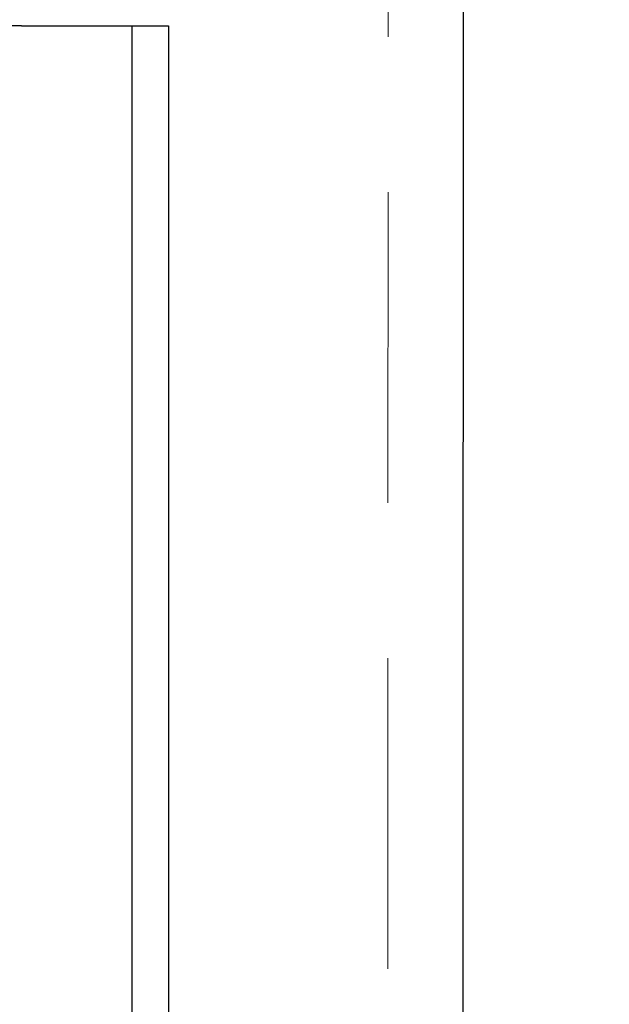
# Model space of a CAD drawing. Header units: millimetres. Extents: x -740 to 33545, y -26688 to 22494.
# Tile 105 of 256: x 9255 to 9279, y 10576 to 10616. Entities that reach past the tile are written whole.
import ezdxf

# ---------------------------------------------------------------- set-up
doc = ezdxf.new("R2010")
doc.units = ezdxf.units.MM
doc.header["$MEASUREMENT"] = 0
doc.linetypes.add('DASHED', pattern=[19.05, 12.7, -6.35])
doc.layers.get('Defpoints').update_dxf_attribs({"color": 252})
for name, color, linetype, lineweight in [('A_opisy', 252, 'Continuous', 15), ('A_wyposażenie', 252, 'Continuous', 9), ('wymiarowanie', 252, 'Continuous', 9)]:
    doc.layers.add(name, color=color, linetype=linetype, lineweight=lineweight)
doc.layers.add('IS_Wężownica OChP', color=7, linetype='Continuous', lineweight=25, true_color=0x800080)
doc.layers.add('PQ_200_2D', color=252, linetype='Continuous')
doc.layers.add('PQ_204_2D', color=252, linetype='Continuous')
doc.styles.add('ARIALL', font='GOTHIC.TTF', dxfattribs={"height": 40})
doc.styles.add('styl2', font='simplex.shx')
doc.dimstyles.new('Skala 1-50', dxfattribs={"dimtxt": 12, "dimasz": 5, "dimexe": 1, "dimexo": 1, "dimgap": 1.5, "dimtad": 1, "dimdec": 1, "dimrnd": 0.5, "dimtxsty": 'styl2', "dimblk": 'ARCHTICK', "dimcen": 5, "dimadec": 0, "dimazin": 0, "dimtfac": 1, "dimtdec": 1, "dimtmove": 1, "dimatfit": 3, "dimldrblk": 'ARCHTICK', "dimfxl": 0, "dimlwd": -1, "dimlwe": -1, "dimarcsym": 0})

# ---------------------------------------------------------------- blocks, each defined once
blk = doc.blocks.new('dfghbnj')
at = {"layer": 'PQ_200_2D', "color": 8}
for p, q in [((5168.38, -17660.72), (5168.38, -17005.72)), ((5168.38, -17660.72), (5168.38, -17720.72)), ((5168.38, -17720.72), (5968.38, -17720.72))]:
    blk.add_line(p, q, dxfattribs=at)
at = {"layer": 'PQ_204_2D', "color": 8}
blk.add_line((5168.38, -17705.72), (5968.38, -17705.72), dxfattribs=at)
blk = doc.blocks.new('_ArchTick')
at = {"color": 0, "linetype": 'ByBlock', "const_width": 0.15}
blk.add_lwpolyline([(-0.5, -0.5), (0.5, 0.5)], dxfattribs=at)
blk = doc.blocks.new('*D2565')
at = {"layer": 'Defpoints', "color": 0}
for p in [(9368.212, 10627.506), (8932.185, 10598.99), (9368.212, 10598.99)]:
    blk.add_point(p, dxfattribs=at)
at = {"layer": 'wymiarowanie', "color": 0}
for p, q in [((8932.185, 10622.506), (8932.185, 10628.506)), ((9368.212, 10622.506), (9368.212, 10628.506)), ((8932.185, 10627.506), (9368.212, 10627.506))]:
    blk.add_line(p, q, dxfattribs=at)
at = {"layer": 'wymiarowanie', "color": 0, "xscale": 5, "yscale": 5, "zscale": 5, "rotation": 180}
blk.add_blockref('_ArchTick', (8932.185, 10627.506), dxfattribs=at)
at = {"layer": 'wymiarowanie', "color": 0, "xscale": 5, "yscale": 5, "zscale": 5}
blk.add_blockref('_ArchTick', (9368.212, 10627.506), dxfattribs=at)
at = {"layer": 'wymiarowanie', "color": 0, "insert": (9150.199, 10635.306), "char_height": 12, "attachment_point": 5, "style": 'styl2'}
blk.add_mtext('436', dxfattribs=at)

msp = doc.modelspace()

# ---------------------------------------------------------------- linework, layer by layer
at = {"layer": 'A_wyposażenie', "linetype": 'DASHED'}
msp.add_lwpolyline([(9090.185, 10405.523), (9270.185, 10405.523), (9270.211, 10680.023), (9090.185, 10680.023)], close=True, dxfattribs=at)
at = {"layer": 'IS_Wężownica OChP', "color": 9, "true_color": 0xc8c8c8, "transparency": 33554687, "extrusion": (0, 0, -1)}
msp.add_lwpolyline([(-9283.285, 10701.51, -0.41427), (-9275.285, 10709.511), (-9252.779, 10709.511, -0.414214), (-9244.779, 10701.511), (-9244.779, 10512.414, -0.414214), (-9249.679, 10507.514), (-9249.879, 10507.514, -0.414214), (-9254.779, 10512.414), (-9254.779, 10691.511, 0.414214), (-9262.779, 10699.511), (-9265.283, 10699.511, 0.414273), (-9273.283, 10691.51), (-9273.245, 10505.512, 0.414154), (-9265.245, 10497.514), (-9242.779, 10497.514, 0.414214), (-9234.779, 10505.514), (-9234.779, 10711.512, 0.414214), (-9242.779, 10719.512), (-9285.287, 10719.512, 0.414214)], format="xyb", dxfattribs=at)

# ---------------------------------------------------------------- block references
at = {"layer": 'A_wyposażenie', "xscale": -0.09999999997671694, "yscale": 0.09999999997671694, "zscale": 0.1, "rotation": 90}
msp.add_blockref('dfghbnj', (7489.164, 11132.36), dxfattribs=at)

# ---------------------------------------------------------------- texts
at = {"layer": 'A_opisy', "ltscale": 0.3, "insert": (8775.116, 10628.012), "char_height": 10.8, "width": 109.75333, "attachment_point": 1, "style": 'ARIALL'}
msp.add_mtext('\\pi43.33146;{\\fArial|b0|i1|c238|p34;146}\\P\\pi43.35306;{\\fArial|b0|i1|c238|p34;168}', dxfattribs=at)
at = {"layer": 'wymiarowanie', "insert": (5416.611, 10685.237), "char_height": 12, "width": 621.52874, "attachment_point": 1}
msp.add_mtext('\\pi202.60874;{\\fCentury Gothic|b0|i0|c238|p34;Pokrycie dachowe projektowana blachodachówka}\\P\\pi470.78474;{\\fCentury Gothic|b0|i0|c238|p34;w kolorze RAL 7016}', dxfattribs=at)

# ---------------------------------------------------------------- dimensions: what is measured, and where the dimension line sits
at = {"layer": 'wymiarowanie'}
dim = msp.add_linear_dim(base=(9368.212, 10627.506), p1=(8932.185, 10598.99), p2=(9368.212, 10598.99), dimstyle='Skala 1-50', dxfattribs=at)
dim.commit()
dim.dimension.update_dxf_attribs({"geometry": '*D2565', "text_midpoint": (9150.199, 10635.306)})

doc.saveas('drawing.dxf')
